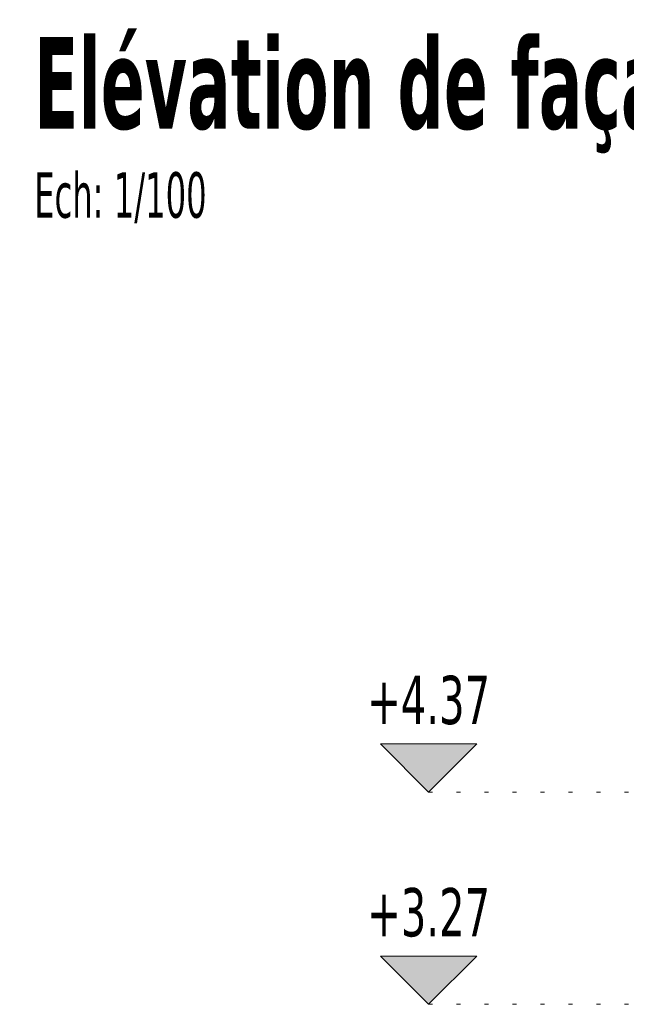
# Model space of a CAD drawing. Header units: millimetres. Extents: x 0 to 1517, y -116 to 725.
# Tile 131 of 256: x 640 to 672, y 294 to 345. Entities that reach past the tile are written whole.
import ezdxf

# ---------------------------------------------------------------- set-up
doc = ezdxf.new("R2010")
doc.units = ezdxf.units.MM
doc.linetypes.add('CADWORK_2', pattern=[1.45, 0.2, -1.25])
doc.layers.add('Ech.1_100', color=7, linetype='Continuous')
doc.styles.add('tahoma-', font='txt', dxfattribs={"height": 1})
doc.styles.add('tahoma-b', font='txt', dxfattribs={"height": 1})
doc.styles.add('tahoma-z-r', font='txt', dxfattribs={"width": 0.704918})
doc.dimstyles.new('ISO-25', dxfattribs={"dimtxt": 2.5, "dimasz": 2.5, "dimexe": 1.25, "dimexo": 0.625, "dimtad": 1, "dimtxsty": 'Standard', "dimcen": 2.5, "dimadec": 0, "dimazin": 0, "dimtfac": 1, "dimtmove": 0, "dimatfit": 3, "dimfxl": 1, "dimarcsym": 0})

# ---------------------------------------------------------------- blocks, each defined once
blk = doc.blocks.new('cw-dimension-symbol15')
at = {"linetype": 'Continuous', "lineweight": -2}
blk.add_hatch(color=0, dxfattribs=at).paths.add_polyline_path([(0, 0), (-1, 1), (1, 1)])
at = {"color": 0, "linetype": 'Continuous', "lineweight": -2}
for p, q in [((0, 0), (-1, 1)), ((-1, 1), (1, 1)), ((1, 1), (0, 0))]:
    blk.add_line(p, q, dxfattribs=at)
blk = doc.blocks.new('*D118')
at = {"layer": 'Defpoints', "color": 0}
blk.add_point((661.631, 305.047), dxfattribs=at)
blk.add_point((661.631, 305.047), dxfattribs=at)
blk.add_point((661.631, 305.047), dxfattribs=at)
at = {"layer": 'Ech.1_100', "color": 0, "linetype": 'Continuous', "lineweight": -2}
blk.add_line((661.631, 305.047), (661.631, 305.047), dxfattribs=at)
at = {"layer": 'Ech.1_100', "color": 7, "linetype": 'Continuous', "lineweight": 5, "insert": (661.631, 309.797), "char_height": 2.5, "attachment_point": 5, "style": 'tahoma-z-r'}
blk.add_mtext('+4.37', dxfattribs=at)
blk = doc.blocks.new('*D119')
at = {"layer": 'Defpoints', "color": 0}
blk.add_point((661.631, 294.05), dxfattribs=at)
blk.add_point((661.631, 294.05), dxfattribs=at)
blk.add_point((661.631, 294.05), dxfattribs=at)
at = {"layer": 'Ech.1_100', "color": 0, "linetype": 'Continuous', "lineweight": -2}
blk.add_line((661.631, 294.05), (661.631, 294.05), dxfattribs=at)
at = {"layer": 'Ech.1_100', "color": 9, "linetype": 'Continuous', "lineweight": 5, "insert": (661.631, 298.8), "char_height": 2.5, "attachment_point": 5, "style": 'tahoma-z-r'}
blk.add_mtext('+3.27', dxfattribs=at)

msp = doc.modelspace()

# ---------------------------------------------------------------- linework, layer by layer
at = {"layer": 'Ech.1_100', "color": 9, "linetype": 'CADWORK_2', "lineweight": 5, "elevation": 25}
for points in [[(661.631, 305.047), (676.08, 305.047)], [(661.631, 294.05), (676.08, 294.05)]]:
    msp.add_lwpolyline(points, dxfattribs=at)

# ---------------------------------------------------------------- block references
at = {"layer": 'Ech.1_100', "color": 7, "lineweight": 5, "xscale": 2.5, "yscale": 2.5, "zscale": 2.5}
msp.add_blockref('cw-dimension-symbol15', (661.631, 305.047), dxfattribs=at)
at = {"layer": 'Ech.1_100', "color": 9, "lineweight": 5, "xscale": 2.5, "yscale": 2.5, "zscale": 2.5}
msp.add_blockref('cw-dimension-symbol15', (661.631, 294.05), dxfattribs=at)

# ---------------------------------------------------------------- texts
at = {"layer": 'Ech.1_100', "color": 7, "linetype": 'Continuous', "insert": (641.194, 344.167), "char_height": 5, "attachment_point": 1, "style": 'tahoma-b', "bg_fill": 3, "box_fill_scale": 1.15, "bg_fill_color": 256, "bg_fill_true_color": 13158600, "bg_fill_transparency": 33554687}
msp.add_mtext('\\A1;\\fTahoma|b1|i0;\\W0.600000;\\H4.749300;Elévation de façade OUEST', dxfattribs=at)

# ---------------------------------------------------------------- dimensions: what is measured, and where the dimension line sits
at = {"layer": 'Ech.1_100', "color": 7, "linetype": 'Continuous', "lineweight": 5}
dim = msp.add_ordinate_dim(feature_location=(661.631, 305.047), offset=(0, 0), dtype=0, origin=(661.631, 305.047), text='+4.37', dimstyle='ISO-25', override={"dimtxt": 2.5, "dimasz": 0.3, "dimexe": 0.6, "dimexo": 0, "dimgap": 0, "dimdec": 0, "dimlfac": 1, "dimtxsty": 'tahoma-z-r', "dimblk": 'cw-dimension-symbol15', "dimclrt": 7, "dimtmove": 2}, dxfattribs=at)
dim.commit()
dim.dimension.update_dxf_attribs({"geometry": '*D118', "text_midpoint": (661.631, 309.797)})
at = {"layer": 'Ech.1_100', "color": 9, "linetype": 'Continuous', "lineweight": 5}
dim = msp.add_ordinate_dim(feature_location=(661.631, 294.05), offset=(0, 0), dtype=0, origin=(661.631, 294.05), text='+3.27', dimstyle='ISO-25', override={"dimtxt": 2.5, "dimasz": 0.3, "dimexe": 0.6, "dimexo": 0, "dimgap": 0, "dimdec": 0, "dimlfac": 1, "dimtxsty": 'tahoma-z-r', "dimblk": 'cw-dimension-symbol15', "dimclrt": 9, "dimtmove": 2}, dxfattribs=at)
dim.commit()
dim.dimension.update_dxf_attribs({"geometry": '*D119', "text_midpoint": (661.631, 298.8)})

# ---------------------------------------------------------------- next in the draw order: texts
at = {"layer": 'Ech.1_100', "color": 7, "linetype": 'Continuous', "insert": (641.194, 337.167), "char_height": 2.5, "attachment_point": 1, "style": 'tahoma-', "bg_fill": 3, "box_fill_scale": 1.15, "bg_fill_color": 256, "bg_fill_true_color": 13158600, "bg_fill_transparency": 33554687}
msp.add_mtext('\\A1;\\fTahoma|b0|i0;\\W0.600000;\\H2.358900;Ech: 1/100', dxfattribs=at)

doc.saveas('drawing.dxf')
